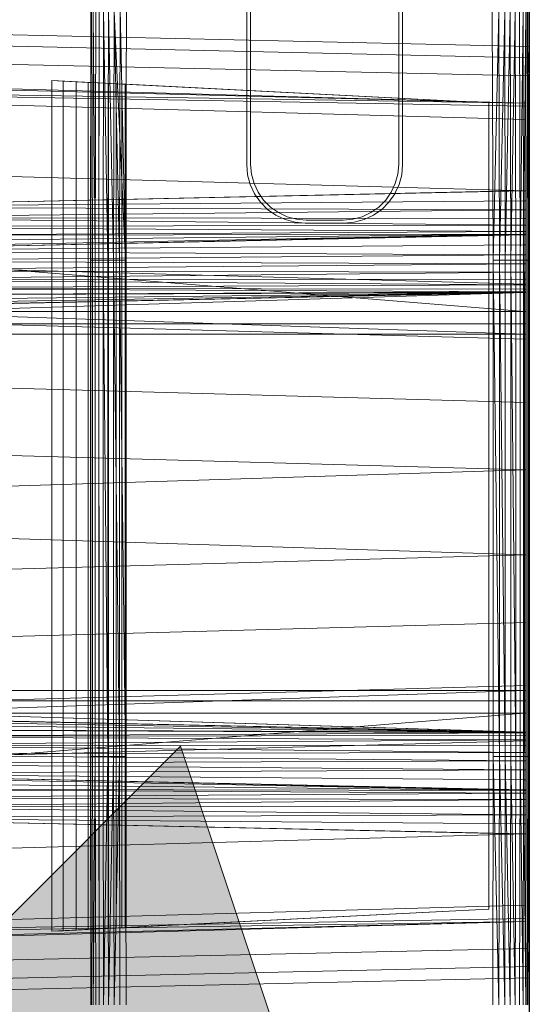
# Model space of a CAD drawing. Header units: metres. Extents: x 391.1 to 427.5, y 12.8 to 28.4.
# Tile 145 of 234: x 406.985 to 407.177, y 27.138 to 27.508. Entities that reach past the tile are written whole.
import ezdxf

# ---------------------------------------------------------------- set-up
doc = ezdxf.new("R2010")
doc.units = ezdxf.units.M
for name, color, linetype, lineweight in [('A-DETL-____-MBND', 7, 'Continuous', 18), ('A-DETL-GENF-OTLN', 7, 'Continuous', 18), ('A-WALL-____-MCUT', 7, 'Continuous', 25), ('A-WALL-____-OTLN', 7, 'Continuous', 25)]:
    doc.layers.add(name, color=color, linetype=linetype, lineweight=lineweight)

# ---------------------------------------------------------------- blocks, each defined once
blk = doc.blocks.new('Family - Evans PA-152028-03_ENLLUMENAT_P0A')
at = {"layer": 'A-WALL-____-MCUT', "color": 253, "true_color": 0xaaaaaa}
blk.add_line((0, 0), (0.8, 0), dxfattribs=at)
at = {"layer": 'A-WALL-____-OTLN', "color": 253, "true_color": 0xaaaaaa}
blk.add_line((0, 0), (0.8, 0), dxfattribs=at)
at = {"layer": 'A-WALL-____-OTLN', "color": 253, "lineweight": 18, "true_color": 0xaaaaaa}
blk.add_line((0, 0), (1.66046, 0), dxfattribs=at)
blk = doc.blocks.new('Family - Inodor PA-152420-03_ENLLUMENAT_P0A')
at = {"layer": 'A-DETL-____-MBND', "color": 253, "true_color": 0xaaaaaa}
for p, q in [((0.62265, 0.40281), (0.62265, 0.33079)), ((0.67833, 0.33079), (0.67833, 0.40281)), ((0.57361, 0.38923), (0.57328, 0.29485)), ((0.57361, 0.38923), (0.57328, 0.29485)), ((0.57556, 0.29485), (0.57361, 0.38923)), ((0.57361, 0.38923), (0.57556, 0.29485)), ((0.62119, 0.38949), (0.62119, 0.35922)), ((0.62265, 0.33079), (0.62265, 0.39149)), ((0.67833, 0.39144), (0.67833, 0.33079)), ((0.67979, 0.38917), (0.67979, 0.33073)), ((0.56238, 0.29485), (0.56258, 0.38826)), ((0.56258, 0.38826), (0.56238, 0.29485)), ((0.56278, 0.38826), (0.56258, 0.29485)), ((0.56258, 0.01465), (0.56258, 0.38826)), ((0.56258, 0.01465), (0.56258, 0.38826)), ((0.56278, 0.38826), (0.56258, 0.29485)), ((0.56278, 0.38826), (0.56258, 0.29485)), ((0.56258, 0.29485), (0.56258, 0.38826)), ((0.56258, 0.38826), (0.56258, 0.29485)), ((0.56338, 0.38826), (0.56318, 0.29485)), ((0.56338, 0.38826), (0.56318, 0.29485)), ((0.56338, 0.38826), (0.56318, 0.29485)), ((0.56415, 0.29485), (0.56338, 0.38826)), ((0.56338, 0.38826), (0.56415, 0.29485)), ((0.56435, 0.38826), (0.56415, 0.29485)), ((0.56435, 0.38826), (0.56415, 0.29485)), ((0.56435, 0.38826), (0.56415, 0.29485)), ((0.56567, 0.38826), (0.56547, 0.29485)), ((0.56567, 0.38826), (0.56547, 0.29485)), ((0.56567, 0.38826), (0.56547, 0.29485)), ((0.5673, 0.38826), (0.5671, 0.29485)), ((0.5673, 0.38826), (0.5671, 0.29485)), ((0.5673, 0.38826), (0.5671, 0.29485)), ((0.56898, 0.29485), (0.5673, 0.38826)), ((0.5673, 0.38826), (0.56898, 0.29485)), ((0.56918, 0.38826), (0.56898, 0.29485)), ((0.56918, 0.38826), (0.56898, 0.29485)), ((0.56918, 0.38826), (0.56898, 0.29485)), ((0.57106, 0.29485), (0.56918, 0.38826)), ((0.56918, 0.38826), (0.57106, 0.29485)), ((0.57126, 0.38826), (0.57106, 0.29485)), ((0.57126, 0.38826), (0.57106, 0.29485)), ((0.57126, 0.38826), (0.57106, 0.29485)), ((0.57556, 0.29485), (0.57126, 0.38826)), ((0.57328, 0.29485), (0.57126, 0.38826)), ((0.57328, 0.29485), (0.57126, 0.38826)), ((0.57126, 0.38826), (0.57328, 0.29485)), ((0.57596, 0.38899), (0.57556, 0.29485)), ((0.57596, 0.38899), (0.57556, 0.29485)), ((0.57596, 0.38899), (0.57556, 0.29485)), ((0.71353, 0.38899), (0.71393, 0.29485)), ((0.71353, 0.38899), (0.71393, 0.29485)), ((0.71393, 0.29485), (0.71353, 0.38899)), ((0.71601, 0.38826), (0.71393, 0.29485)), ((0.71601, 0.38826), (0.71393, 0.29485)), ((0.71601, 0.38826), (0.71393, 0.29485)), ((0.71621, 0.29485), (0.71601, 0.38826)), ((0.71621, 0.29485), (0.71601, 0.38826)), ((0.71601, 0.38826), (0.71621, 0.29485)), ((0.71823, 0.38826), (0.71621, 0.29485)), ((0.71823, 0.38826), (0.71621, 0.29485)), ((0.71843, 0.29485), (0.71823, 0.38826)), ((0.71843, 0.29485), (0.71823, 0.38826)), ((0.71823, 0.38826), (0.71843, 0.29485)), ((0.72031, 0.38826), (0.71843, 0.29485)), ((0.72031, 0.38826), (0.71843, 0.29485)), ((0.72051, 0.29485), (0.72031, 0.38826)), ((0.72051, 0.29485), (0.72031, 0.38826)), ((0.72031, 0.38826), (0.72051, 0.29485)), ((0.72219, 0.38826), (0.72051, 0.29485)), ((0.72219, 0.38826), (0.72051, 0.29485)), ((0.72239, 0.29485), (0.72219, 0.38826)), ((0.72239, 0.29485), (0.72219, 0.38826)), ((0.72219, 0.38826), (0.72239, 0.29485)), ((0.72402, 0.29485), (0.72382, 0.38826)), ((0.72402, 0.29485), (0.72382, 0.38826)), ((0.72382, 0.38826), (0.72402, 0.29485)), ((0.72514, 0.38826), (0.72402, 0.29485)), ((0.72514, 0.38826), (0.72402, 0.29485)), ((0.72534, 0.29485), (0.72514, 0.38826)), ((0.72534, 0.29485), (0.72514, 0.38826)), ((0.72514, 0.38826), (0.72534, 0.29485)), ((0.72611, 0.38826), (0.72534, 0.29485)), ((0.72611, 0.38826), (0.72534, 0.29485)), ((0.72631, 0.29485), (0.72611, 0.38826)), ((0.72631, 0.29485), (0.72611, 0.38826)), ((0.72611, 0.38826), (0.72631, 0.29485)), ((0.72691, 0.29485), (0.72671, 0.38826)), ((0.72691, 0.29485), (0.72671, 0.38826)), ((0.72671, 0.38826), (0.72691, 0.29485)), ((0.72691, 0.38826), (0.72711, 0.29485)), ((0.72691, 0.38826), (0.72691, 0.01465)), ((0.72691, 0.38826), (0.72691, 0.01465)), ((0.72691, 0.38826), (0.72691, 0.29485)), ((0.72691, 0.38826), (0.72711, 0.29485)), ((0.72691, 0.38826), (0.72691, 0.29485)), ((0.72747, 0.37522), (0.40793, 0.38234)), ((0.72747, 0.37522), (0.40793, 0.38234)), ((0.72725, 0.371), (0.40776, 0.37812)), ((0.72725, 0.371), (0.40776, 0.37812)), ((0.72725, 0.371), (0.72747, 0.37522)), ((0.72747, 0.37522), (0.72725, 0.371)), ((0.72747, 0.371), (0.72747, 0.37522)), ((0.72747, 0.37522), (0.72747, 0.371)), ((0.72691, 0.36417), (0.40749, 0.37128)), ((0.72691, 0.36417), (0.40749, 0.37128)), ((0.72691, 0.36417), (0.72725, 0.371)), ((0.72725, 0.371), (0.72691, 0.36417)), ((0.72747, 0.371), (0.72747, 0.36417)), ((0.72747, 0.36417), (0.72747, 0.371)), ((0.21652, 0.36797), (0.7262, 0.35389)), ((0.7262, 0.35389), (0.21652, 0.36678)), ((0.72691, 0.03582), (0.72691, 0.36417)), ((0.72691, 0.36417), (0.72691, 0.03582)), ((0.72747, 0.36417), (0.72747, 0.03582)), ((0.72747, 0.03582), (0.72747, 0.36417)), ((0.7262, 0.35389), (0.21652, 0.36184)), ((0.7262, 0.35271), (0.21652, 0.36184)), ((0.7262, 0.34776), (0.21652, 0.36184)), ((0.55211, 0.36218), (0.54781, 0.3624)), ((0.54781, 0.3624), (0.54781, 0.04228)), ((0.54781, 0.3624), (0.71226, 0.35403)), ((0.55211, 0.04249), (0.55211, 0.36218)), ((0.55695, 0.36194), (0.55211, 0.36218)), ((0.55695, 0.04274), (0.55695, 0.36194)), ((0.56149, 0.36171), (0.55695, 0.36194)), ((0.56149, 0.04297), (0.56149, 0.36171)), ((0.56559, 0.3615), (0.56149, 0.36171)), ((0.5656, 0.04318), (0.56559, 0.3615)), ((0.56914, 0.36132), (0.56559, 0.3615)), ((0.56914, 0.04336), (0.56914, 0.36132)), ((0.57201, 0.36117), (0.56914, 0.36132)), ((0.57201, 0.04351), (0.57201, 0.36117)), ((0.57413, 0.36106), (0.57201, 0.36117)), ((0.57413, 0.04361), (0.57413, 0.36106)), ((0.57542, 0.361), (0.57413, 0.36106)), ((0.57542, 0.04368), (0.57542, 0.361)), ((0.57586, 0.36098), (0.57542, 0.361)), ((0.57586, 0.0437), (0.57586, 0.36098)), ((0.71226, 0.35403), (0.57586, 0.36098)), ((0.62119, 0.35922), (0.62119, 0.35813)), ((0.62119, 0.35813), (0.62119, 0.33073)), ((0.71226, 0.05064), (0.71226, 0.35403)), ((0.71226, 0.05064), (0.71226, 0.35403)), ((0.7262, 0.35389), (0.7262, 0.35271)), ((0.7262, 0.35271), (0.7262, 0.34776)), ((0.7262, 0.34776), (0.7262, 0.32087)), ((0.7262, 0.32087), (0.21652, 0.33495)), ((0.62119, 0.33073), (0.62152, 0.32692)), ((0.62265, 0.33079), (0.62297, 0.32716)), ((0.62297, 0.32716), (0.62265, 0.33079)), ((0.67801, 0.32716), (0.67833, 0.33079)), ((0.67833, 0.33079), (0.67801, 0.32716)), ((0.67979, 0.33073), (0.67946, 0.32692)), ((0.62251, 0.32322), (0.62152, 0.32692)), ((0.62297, 0.32716), (0.62391, 0.32365)), ((0.62391, 0.32365), (0.62297, 0.32716)), ((0.67707, 0.32365), (0.67801, 0.32716)), ((0.67801, 0.32716), (0.67707, 0.32365)), ((0.67946, 0.32692), (0.67847, 0.32322)), ((0.62251, 0.32322), (0.62413, 0.31974)), ((0.62391, 0.32365), (0.62545, 0.32035)), ((0.62545, 0.32035), (0.62391, 0.32365)), ((0.67553, 0.32035), (0.67707, 0.32365)), ((0.67707, 0.32365), (0.67553, 0.32035)), ((0.67847, 0.32322), (0.67714, 0.32038)), ((0.44565, 0.31489), (0.7262, 0.32102)), ((0.72555, 0.32088), (0.44565, 0.31489)), ((0.72555, 0.32088), (0.44565, 0.31489)), ((0.62413, 0.31974), (0.62633, 0.31661)), ((0.62545, 0.32035), (0.62754, 0.31737)), ((0.62754, 0.31737), (0.62545, 0.32035)), ((0.67344, 0.31737), (0.67553, 0.32035)), ((0.67553, 0.32035), (0.67344, 0.31737)), ((0.67465, 0.31661), (0.67685, 0.31974)), ((0.67699, 0.32006), (0.67685, 0.31974)), ((0.67714, 0.32038), (0.67699, 0.32006)), ((0.72555, 0.32088), (0.7262, 0.3209)), ((0.72555, 0.32088), (0.7262, 0.3209)), ((0.7262, 0.32089), (0.72555, 0.32088)), ((0.72555, 0.32088), (0.7262, 0.32089)), ((0.7262, 0.32088), (0.72555, 0.32088)), ((0.72555, 0.31713), (0.72555, 0.32088)), ((0.7262, 0.32088), (0.72555, 0.32088)), ((0.72555, 0.32088), (0.72555, 0.31713)), ((0.7262, 0.3209), (0.7262, 0.32102)), ((0.7262, 0.32089), (0.7262, 0.3209)), ((0.7262, 0.32088), (0.7262, 0.32089)), ((0.7262, 0.31714), (0.7262, 0.32088)), ((0.7262, 0.32087), (0.7262, 0.28584)), ((0.72555, 0.31713), (0.44565, 0.31489)), ((0.72555, 0.31713), (0.44565, 0.31489)), ((0.62633, 0.31661), (0.62904, 0.3139)), ((0.62754, 0.31737), (0.63011, 0.31479)), ((0.63011, 0.31479), (0.62754, 0.31737)), ((0.67087, 0.31479), (0.67344, 0.31737)), ((0.67344, 0.31737), (0.67087, 0.31479)), ((0.67194, 0.3139), (0.67465, 0.31661)), ((0.7262, 0.31714), (0.72555, 0.31713)), ((0.72555, 0.31713), (0.7262, 0.31714)), ((0.7262, 0.31713), (0.72555, 0.31713)), ((0.7262, 0.31712), (0.72555, 0.31713)), ((0.72555, 0.31713), (0.7262, 0.31713)), ((0.72555, 0.31713), (0.72555, 0.31371)), ((0.72555, 0.31371), (0.72555, 0.31713)), ((0.7262, 0.31712), (0.72555, 0.31713)), ((0.7262, 0.31713), (0.7262, 0.31714)), ((0.7262, 0.31712), (0.7262, 0.31713)), ((0.7262, 0.31371), (0.7262, 0.31712)), ((0.72555, 0.31371), (0.44565, 0.31489)), ((0.44565, 0.31489), (0.72555, 0.31371)), ((0.72555, 0.31371), (0.44566, 0.31079)), ((0.72555, 0.31371), (0.44566, 0.31079)), ((0.62904, 0.3139), (0.63217, 0.3117)), ((0.63011, 0.31479), (0.63309, 0.31271)), ((0.63309, 0.31271), (0.63011, 0.31479)), ((0.63217, 0.3117), (0.63565, 0.31008)), ((0.63309, 0.31271), (0.63639, 0.31117)), ((0.63639, 0.31117), (0.63309, 0.31271)), ((0.66459, 0.31117), (0.66789, 0.31271)), ((0.66789, 0.31271), (0.66459, 0.31117)), ((0.66533, 0.31008), (0.6688, 0.3117)), ((0.66789, 0.31271), (0.67087, 0.31479)), ((0.67087, 0.31479), (0.66789, 0.31271)), ((0.6688, 0.3117), (0.67194, 0.3139)), ((0.7262, 0.31371), (0.72555, 0.31371)), ((0.7262, 0.31371), (0.72555, 0.31371)), ((0.72555, 0.31371), (0.7262, 0.31371)), ((0.72555, 0.31043), (0.72555, 0.31371)), ((0.7262, 0.31371), (0.72555, 0.31371)), ((0.72555, 0.31371), (0.72555, 0.31043)), ((0.7262, 0.31371), (0.7262, 0.31371)), ((0.7262, 0.31044), (0.7262, 0.31371)), ((0.72555, 0.31043), (0.44566, 0.31079)), ((0.44566, 0.31079), (0.72555, 0.31043)), ((0.44566, 0.31079), (0.72555, 0.30799)), ((0.44566, 0.31079), (0.72555, 0.30799)), ((0.72555, 0.30799), (0.44566, 0.30737)), ((0.72555, 0.30799), (0.44566, 0.30737)), ((0.63565, 0.31008), (0.63935, 0.30909)), ((0.63639, 0.31117), (0.6399, 0.31023)), ((0.6399, 0.31023), (0.63639, 0.31117)), ((0.63935, 0.30909), (0.64316, 0.30876)), ((0.6399, 0.31023), (0.64353, 0.30991)), ((0.64353, 0.30991), (0.6399, 0.31023)), ((0.64316, 0.30876), (0.65781, 0.30876)), ((0.64353, 0.30991), (0.65745, 0.30991)), ((0.65745, 0.30991), (0.64353, 0.30991)), ((0.65745, 0.30991), (0.66107, 0.31023)), ((0.66107, 0.31023), (0.65745, 0.30991)), ((0.65781, 0.30876), (0.66163, 0.30909)), ((0.66107, 0.31023), (0.66459, 0.31117)), ((0.66459, 0.31117), (0.66107, 0.31023)), ((0.66163, 0.30909), (0.66533, 0.31008)), ((0.7262, 0.31044), (0.72555, 0.31043)), ((0.7262, 0.31044), (0.72555, 0.31043)), ((0.72555, 0.30799), (0.72555, 0.31043)), ((0.72555, 0.31043), (0.72555, 0.30799)), ((0.7262, 0.30801), (0.72555, 0.30799)), ((0.7262, 0.30801), (0.72555, 0.30799)), ((0.72555, 0.30554), (0.72555, 0.30799)), ((0.72555, 0.30799), (0.72555, 0.30554)), ((0.7262, 0.30801), (0.7262, 0.31044)), ((0.7262, 0.30557), (0.7262, 0.30801)), ((0.72555, 0.30554), (0.44566, 0.30737)), ((0.44566, 0.30737), (0.72555, 0.30554)), ((0.72555, 0.30554), (0.44566, 0.30409)), ((0.72555, 0.30554), (0.44566, 0.30409)), ((0.72555, 0.30454), (0.44566, 0.30409)), ((0.72555, 0.30454), (0.44566, 0.30165)), ((0.72555, 0.30454), (0.44566, 0.30409)), ((0.72555, 0.30454), (0.44566, 0.2992)), ((0.72555, 0.30454), (0.44566, 0.30165)), ((0.72555, 0.30454), (0.44566, 0.2992)), ((0.44571, 0.29829), (0.7262, 0.30443)), ((0.7256, 0.30429), (0.44571, 0.29829)), ((0.7256, 0.30429), (0.44571, 0.29829)), ((0.72555, 0.30454), (0.44572, 0.2982)), ((0.72555, 0.30454), (0.44572, 0.2982)), ((0.7262, 0.30557), (0.72555, 0.30554)), ((0.7262, 0.30557), (0.72555, 0.30554)), ((0.72555, 0.30454), (0.72555, 0.30554)), ((0.72555, 0.30554), (0.72555, 0.30454)), ((0.7262, 0.30457), (0.72555, 0.30454)), ((0.72555, 0.30454), (0.7262, 0.30457)), ((0.7262, 0.30446), (0.72555, 0.30454)), ((0.72555, 0.30454), (0.72561, 0.27553)), ((0.72561, 0.27553), (0.72555, 0.30454)), ((0.7262, 0.30446), (0.72555, 0.30454)), ((0.7256, 0.30429), (0.7262, 0.30433)), ((0.7256, 0.30429), (0.7262, 0.30433)), ((0.7262, 0.30431), (0.7256, 0.30429)), ((0.7256, 0.30429), (0.7262, 0.30431)), ((0.7262, 0.3043), (0.7256, 0.30429)), ((0.7256, 0.30429), (0.7262, 0.3043)), ((0.7262, 0.30429), (0.7256, 0.30429)), ((0.7256, 0.30052), (0.7256, 0.30429)), ((0.7262, 0.30429), (0.7256, 0.30429)), ((0.7256, 0.30429), (0.7256, 0.30052)), ((0.7262, 0.30457), (0.7262, 0.30557)), ((0.7262, 0.30446), (0.7262, 0.30457)), ((0.7262, 0.27556), (0.7262, 0.30446)), ((0.7262, 0.30433), (0.7262, 0.30443)), ((0.7262, 0.30431), (0.7262, 0.30433)), ((0.7262, 0.3043), (0.7262, 0.30431)), ((0.7262, 0.30429), (0.7262, 0.3043)), ((0.7262, 0.30053), (0.7262, 0.30429)), ((0.7256, 0.30052), (0.44571, 0.29829)), ((0.7256, 0.30052), (0.44571, 0.29829)), ((0.7262, 0.30053), (0.7256, 0.30052)), ((0.7256, 0.30052), (0.7262, 0.30053)), ((0.7262, 0.30052), (0.7256, 0.30052)), ((0.7256, 0.29687), (0.7256, 0.30052)), ((0.7262, 0.30052), (0.7256, 0.30052)), ((0.7256, 0.30052), (0.7256, 0.29687)), ((0.7262, 0.30052), (0.7262, 0.30053)), ((0.7262, 0.29687), (0.7262, 0.30052)), ((0.7262, 0.28584), (0.21652, 0.29991)), ((0.7256, 0.29687), (0.44571, 0.29829)), ((0.44571, 0.29829), (0.7256, 0.29687)), ((0.7256, 0.29687), (0.44571, 0.29452)), ((0.7256, 0.29687), (0.44571, 0.29452)), ((0.72561, 0.27553), (0.44572, 0.2982)), ((0.44572, 0.2982), (0.72561, 0.27553)), ((0.7262, 0.29687), (0.7256, 0.29687)), ((0.7262, 0.29686), (0.7256, 0.29687)), ((0.7256, 0.29687), (0.7262, 0.29687)), ((0.7262, 0.29686), (0.7256, 0.29687)), ((0.7256, 0.29687), (0.7262, 0.29686)), ((0.7256, 0.29687), (0.7256, 0.29343)), ((0.7256, 0.29343), (0.7256, 0.29687)), ((0.7262, 0.29686), (0.7256, 0.29687)), ((0.7262, 0.29686), (0.7262, 0.29687)), ((0.7262, 0.29686), (0.7262, 0.29686)), ((0.7262, 0.29344), (0.7262, 0.29686)), ((0.7256, 0.29343), (0.44571, 0.29452)), ((0.44571, 0.29452), (0.7256, 0.29343)), ((0.7256, 0.29343), (0.44571, 0.29086)), ((0.7256, 0.29343), (0.44571, 0.29086)), ((0.56258, 0.29485), (0.56238, 0.29485)), ((0.56238, 0.10805), (0.56238, 0.29485)), ((0.56258, 0.29485), (0.56238, 0.29485)), ((0.56258, 0.29485), (0.56238, 0.29485)), ((0.56238, 0.29485), (0.56238, 0.10805)), ((0.56318, 0.29485), (0.56258, 0.29485)), ((0.56258, 0.29485), (0.56258, 0.10805)), ((0.56318, 0.29485), (0.56258, 0.29485)), ((0.56318, 0.29485), (0.56258, 0.29485)), ((0.56258, 0.29485), (0.56258, 0.10805)), ((0.56258, 0.29485), (0.56258, 0.10805)), ((0.56415, 0.29485), (0.56318, 0.29485)), ((0.56318, 0.29485), (0.56318, 0.10805)), ((0.56415, 0.29485), (0.56318, 0.29485)), ((0.56415, 0.29485), (0.56318, 0.29485)), ((0.56318, 0.29485), (0.56318, 0.10805)), ((0.56318, 0.29485), (0.56318, 0.10805)), ((0.56547, 0.29485), (0.56415, 0.29485)), ((0.56415, 0.29485), (0.56415, 0.10805)), ((0.56547, 0.29485), (0.56415, 0.29485)), ((0.56547, 0.29485), (0.56415, 0.29485)), ((0.56415, 0.29485), (0.56415, 0.10805)), ((0.56415, 0.29485), (0.56415, 0.10805)), ((0.56547, 0.29485), (0.56547, 0.10805)), ((0.5671, 0.29485), (0.56547, 0.29485)), ((0.5671, 0.29485), (0.56547, 0.29485)), ((0.56547, 0.29485), (0.56547, 0.10805)), ((0.56547, 0.29485), (0.56547, 0.10805)), ((0.5671, 0.29485), (0.5671, 0.10805)), ((0.56898, 0.29485), (0.5671, 0.29485)), ((0.56898, 0.29485), (0.5671, 0.29485)), ((0.56898, 0.10805), (0.5671, 0.29485)), ((0.5671, 0.29485), (0.5671, 0.10805)), ((0.5671, 0.29485), (0.56898, 0.10805)), ((0.5671, 0.29485), (0.5671, 0.10805)), ((0.56898, 0.29485), (0.56898, 0.10805)), ((0.57106, 0.29485), (0.56898, 0.29485)), ((0.57106, 0.29485), (0.56898, 0.29485)), ((0.56898, 0.29485), (0.56898, 0.10805)), ((0.56898, 0.29485), (0.56898, 0.10805)), ((0.57106, 0.29485), (0.57106, 0.10805)), ((0.57328, 0.29485), (0.57106, 0.29485)), ((0.57328, 0.29485), (0.57106, 0.29485)), ((0.57328, 0.10805), (0.57106, 0.29485)), ((0.57106, 0.29485), (0.57106, 0.10805)), ((0.57106, 0.29485), (0.57328, 0.10805)), ((0.57106, 0.29485), (0.57106, 0.10805)), ((0.57328, 0.29485), (0.57328, 0.10805)), ((0.57556, 0.29485), (0.57328, 0.29485)), ((0.57556, 0.29485), (0.57328, 0.29485)), ((0.57556, 0.10805), (0.57328, 0.29485)), ((0.57328, 0.29485), (0.57328, 0.10805)), ((0.57328, 0.29485), (0.57556, 0.10805)), ((0.57328, 0.29485), (0.57328, 0.10805)), ((0.57556, 0.29485), (0.57556, 0.10805)), ((0.57556, 0.29485), (0.57556, 0.10805)), ((0.57556, 0.29485), (0.57556, 0.10805)), ((0.71393, 0.29485), (0.71393, 0.10805)), ((0.71393, 0.29485), (0.71393, 0.10805)), ((0.71621, 0.29485), (0.71393, 0.29485)), ((0.71621, 0.29485), (0.71393, 0.29485)), ((0.71621, 0.10805), (0.71393, 0.29485)), ((0.71393, 0.29485), (0.71621, 0.10805)), ((0.71393, 0.29485), (0.71393, 0.10805)), ((0.71621, 0.29485), (0.71621, 0.10805)), ((0.71843, 0.29485), (0.71621, 0.29485)), ((0.71843, 0.29485), (0.71621, 0.29485)), ((0.71843, 0.10805), (0.71621, 0.29485)), ((0.71621, 0.29485), (0.71621, 0.10805)), ((0.71621, 0.29485), (0.71843, 0.10805)), ((0.71621, 0.29485), (0.71621, 0.10805)), ((0.71843, 0.29485), (0.71843, 0.10805)), ((0.72051, 0.29485), (0.71843, 0.29485)), ((0.72051, 0.29485), (0.71843, 0.29485)), ((0.71843, 0.29485), (0.71843, 0.10805)), ((0.71843, 0.29485), (0.71843, 0.10805)), ((0.72051, 0.29485), (0.72051, 0.10805)), ((0.72239, 0.29485), (0.72051, 0.29485)), ((0.72239, 0.29485), (0.72051, 0.29485)), ((0.72239, 0.10805), (0.72051, 0.29485)), ((0.72051, 0.29485), (0.72051, 0.10805)), ((0.72051, 0.29485), (0.72239, 0.10805)), ((0.72051, 0.29485), (0.72051, 0.10805)), ((0.72239, 0.29485), (0.72239, 0.10805)), ((0.72239, 0.29485), (0.72402, 0.29485)), ((0.72402, 0.29485), (0.72239, 0.29485)), ((0.72239, 0.29485), (0.72239, 0.10805)), ((0.72239, 0.29485), (0.72239, 0.10805)), ((0.72534, 0.29485), (0.72402, 0.29485)), ((0.72402, 0.29485), (0.72402, 0.10805)), ((0.72534, 0.29485), (0.72402, 0.29485)), ((0.72534, 0.29485), (0.72402, 0.29485)), ((0.72402, 0.29485), (0.72402, 0.10805)), ((0.72402, 0.29485), (0.72402, 0.10805)), ((0.72631, 0.29485), (0.72534, 0.29485)), ((0.72534, 0.29485), (0.72534, 0.10805)), ((0.72631, 0.29485), (0.72534, 0.29485)), ((0.72631, 0.29485), (0.72534, 0.29485)), ((0.72534, 0.29485), (0.72534, 0.10805)), ((0.72534, 0.29485), (0.72534, 0.10805)), ((0.7262, 0.29344), (0.7256, 0.29343)), ((0.7256, 0.29343), (0.7262, 0.29344)), ((0.7262, 0.29343), (0.7256, 0.29343)), ((0.7262, 0.29343), (0.7256, 0.29343)), ((0.7256, 0.29343), (0.7262, 0.29343)), ((0.7256, 0.29033), (0.7256, 0.29343)), ((0.7262, 0.29343), (0.7256, 0.29343)), ((0.7256, 0.29343), (0.7256, 0.29033)), ((0.7262, 0.29343), (0.7262, 0.29344)), ((0.7262, 0.29343), (0.7262, 0.29343)), ((0.7262, 0.29034), (0.7262, 0.29343)), ((0.72691, 0.29485), (0.72631, 0.29485)), ((0.72631, 0.29485), (0.72631, 0.10805)), ((0.72631, 0.29485), (0.72691, 0.29485)), ((0.72691, 0.29485), (0.72631, 0.29485)), ((0.72631, 0.29485), (0.72631, 0.10805)), ((0.72631, 0.29485), (0.72631, 0.10805)), ((0.72711, 0.29485), (0.72691, 0.29485)), ((0.72691, 0.29485), (0.72691, 0.10805)), ((0.72711, 0.29485), (0.72691, 0.29485)), ((0.72711, 0.29485), (0.72691, 0.29485)), ((0.72691, 0.29485), (0.72691, 0.10805)), ((0.72691, 0.29485), (0.72691, 0.10805)), ((0.72711, 0.29485), (0.72711, 0.10805)), ((0.72711, 0.29485), (0.72711, 0.10805)), ((0.7256, 0.29033), (0.44571, 0.29086)), ((0.44571, 0.29086), (0.7256, 0.29033)), ((0.7256, 0.29033), (0.44571, 0.28743)), ((0.7256, 0.29033), (0.44571, 0.28743)), ((0.7262, 0.29034), (0.7256, 0.29033)), ((0.7262, 0.29034), (0.7256, 0.29033)), ((0.7256, 0.29033), (0.7262, 0.29034)), ((0.7262, 0.29034), (0.7256, 0.29033)), ((0.7256, 0.28766), (0.7256, 0.29033)), ((0.7256, 0.29033), (0.7256, 0.28766)), ((0.7262, 0.28767), (0.7262, 0.29034)), ((0.7256, 0.28766), (0.44571, 0.28743)), ((0.7256, 0.28766), (0.44571, 0.28743)), ((0.7256, 0.28548), (0.44571, 0.28743)), ((0.44571, 0.28743), (0.7256, 0.28548)), ((0.7256, 0.28548), (0.44571, 0.28433)), ((0.7256, 0.28548), (0.44571, 0.28433)), ((0.7262, 0.28767), (0.7256, 0.28766)), ((0.7262, 0.28767), (0.7256, 0.28766)), ((0.7256, 0.28548), (0.7256, 0.28766)), ((0.7256, 0.28766), (0.7256, 0.28548)), ((0.7262, 0.28551), (0.7256, 0.28548)), ((0.7262, 0.28551), (0.7256, 0.28548)), ((0.7256, 0.28388), (0.7256, 0.28548)), ((0.7256, 0.28548), (0.7256, 0.28388)), ((0.7262, 0.28551), (0.7262, 0.28767)), ((0.7262, 0.28584), (0.7262, 0.26508)), ((0.7262, 0.28391), (0.7262, 0.28551)), ((0.7256, 0.28259), (0.2042, 0.26645)), ((0.7256, 0.28259), (0.21593, 0.26697)), ((0.7256, 0.28259), (0.21593, 0.26697)), ((0.7256, 0.28388), (0.44571, 0.28433)), ((0.44571, 0.28433), (0.7256, 0.28388)), ((0.44571, 0.28433), (0.7256, 0.2829)), ((0.44571, 0.28433), (0.7256, 0.2829)), ((0.7256, 0.2829), (0.44571, 0.28165)), ((0.7256, 0.2829), (0.44571, 0.28165)), ((0.7256, 0.28259), (0.44571, 0.27659)), ((0.7256, 0.28259), (0.44571, 0.27659)), ((0.7256, 0.28259), (0.44571, 0.27659)), ((0.7256, 0.28259), (0.44571, 0.28165)), ((0.7256, 0.28259), (0.44571, 0.27948)), ((0.7256, 0.28259), (0.44571, 0.28165)), ((0.7256, 0.28259), (0.44571, 0.27788)), ((0.7256, 0.28259), (0.44571, 0.27948)), ((0.7256, 0.28259), (0.44571, 0.2769)), ((0.7256, 0.28259), (0.44571, 0.27788)), ((0.7256, 0.28259), (0.44571, 0.27659)), ((0.7256, 0.28259), (0.44571, 0.2769)), ((0.7262, 0.28391), (0.7256, 0.28388)), ((0.7262, 0.28391), (0.7256, 0.28388)), ((0.7256, 0.2829), (0.7256, 0.28388)), ((0.7256, 0.28388), (0.7256, 0.2829)), ((0.7262, 0.28293), (0.7256, 0.2829)), ((0.7262, 0.28293), (0.7256, 0.2829)), ((0.7256, 0.28259), (0.7256, 0.2829)), ((0.7256, 0.2829), (0.7256, 0.28259)), ((0.7256, 0.28259), (0.7262, 0.28262)), ((0.7262, 0.28262), (0.7256, 0.28259)), ((0.7262, 0.28262), (0.7256, 0.28259)), ((0.7262, 0.28257), (0.7256, 0.28259)), ((0.7256, 0.28259), (0.72561, 0.26697)), ((0.72561, 0.26697), (0.7256, 0.28259)), ((0.7262, 0.28257), (0.7256, 0.28259)), ((0.7262, 0.28293), (0.7262, 0.28391)), ((0.7262, 0.28262), (0.7262, 0.28293)), ((0.7262, 0.28257), (0.7262, 0.28262)), ((0.7262, 0.28262), (0.7262, 0.11722)), ((0.7262, 0.26701), (0.7262, 0.28257)), ((0.7262, 0.26508), (0.21652, 0.27916)), ((0.72561, 0.26697), (0.44571, 0.27659)), ((0.44571, 0.27659), (0.72561, 0.26697)), ((0.72561, 0.27553), (0.44571, 0.27553)), ((0.72561, 0.27553), (0.44571, 0.27553)), ((0.7262, 0.27556), (0.72561, 0.27553)), ((0.72561, 0.27553), (0.7262, 0.27556)), ((0.7262, 0.27555), (0.72561, 0.27553)), ((0.72561, 0.27553), (0.7262, 0.27555)), ((0.7262, 0.27553), (0.72561, 0.27553)), ((0.72561, 0.27086), (0.72561, 0.27553)), ((0.7262, 0.27553), (0.72561, 0.27553)), ((0.72561, 0.27553), (0.72561, 0.27086)), ((0.7262, 0.27555), (0.7262, 0.27556)), ((0.7262, 0.27553), (0.7262, 0.27555)), ((0.7262, 0.27088), (0.7262, 0.27553)), ((0.72561, 0.27086), (0.44571, 0.27086)), ((0.72561, 0.27086), (0.44571, 0.27086)), ((0.7262, 0.27088), (0.72561, 0.27086)), ((0.7262, 0.27088), (0.72561, 0.27086)), ((0.72561, 0.26697), (0.72561, 0.27086)), ((0.72561, 0.27086), (0.72561, 0.26697)), ((0.7262, 0.267), (0.7262, 0.27088)), ((0.44571, 0.26697), (0.72561, 0.26697)), ((0.72561, 0.26697), (0.44571, 0.26697)), ((0.72561, 0.26697), (0.44571, 0.26697)), ((0.72561, 0.26697), (0.44571, 0.26697)), ((0.7262, 0.26701), (0.72561, 0.26697)), ((0.7262, 0.26701), (0.72561, 0.26697)), ((0.7262, 0.267), (0.72561, 0.26697)), ((0.7262, 0.267), (0.72561, 0.26697)), ((0.72561, 0.13288), (0.72561, 0.26697)), ((0.72561, 0.26697), (0.72561, 0.13288)), ((0.72561, 0.26697), (0.72561, 0.13288)), ((0.72561, 0.26697), (0.72561, 0.13288)), ((0.7262, 0.26701), (0.7262, 0.13284)), ((0.7262, 0.13339), (0.7262, 0.267)), ((0.7262, 0.26508), (0.7262, 0.24131)), ((0.7262, 0.24131), (0.21652, 0.25539)), ((0.7262, 0.24131), (0.7262, 0.2159)), ((0.7262, 0.2159), (0.21652, 0.22997)), ((0.7262, 0.2159), (0.21652, 0.19991)), ((0.7262, 0.2159), (0.7262, 0.18393)), ((0.7262, 0.18393), (0.21652, 0.19991)), ((0.7262, 0.18393), (0.21652, 0.16986)), ((0.7262, 0.18393), (0.7262, 0.15852)), ((0.7262, 0.15852), (0.21652, 0.14444)), ((0.7262, 0.15852), (0.7262, 0.13475)), ((0.2042, 0.1334), (0.7256, 0.11726)), ((0.7262, 0.11723), (0.2042, 0.1334)), ((0.2042, 0.1334), (0.7256, 0.11726)), ((0.7262, 0.13475), (0.21652, 0.12067)), ((0.7262, 0.13475), (0.7262, 0.11399)), ((0.7262, 0.13339), (0.7262, 0.13285)), ((0.21593, 0.13288), (0.7256, 0.11726)), ((0.21593, 0.13288), (0.7256, 0.11726)), ((0.72561, 0.13288), (0.44571, 0.13288)), ((0.72561, 0.13288), (0.44571, 0.13288)), ((0.72561, 0.13288), (0.44571, 0.13288)), ((0.72561, 0.13288), (0.44571, 0.12326)), ((0.72561, 0.13288), (0.44571, 0.13288)), ((0.72561, 0.13288), (0.44571, 0.12326)), ((0.7256, 0.11726), (0.72561, 0.13288)), ((0.72561, 0.13288), (0.7256, 0.11726)), ((0.72561, 0.13288), (0.7262, 0.13285)), ((0.72561, 0.13288), (0.72561, 0.12899)), ((0.72561, 0.12899), (0.72561, 0.13288)), ((0.7262, 0.13285), (0.72561, 0.13288)), ((0.7262, 0.13284), (0.72561, 0.13288)), ((0.7262, 0.13284), (0.72561, 0.13288)), ((0.7262, 0.12897), (0.7262, 0.13285)), ((0.7262, 0.11728), (0.7262, 0.13284)), ((0.72561, 0.12899), (0.44571, 0.12899)), ((0.72561, 0.12899), (0.44571, 0.12899)), ((0.7262, 0.12897), (0.72561, 0.12899)), ((0.72561, 0.12899), (0.72561, 0.12431)), ((0.72561, 0.12431), (0.72561, 0.12899)), ((0.7262, 0.12897), (0.72561, 0.12899)), ((0.7262, 0.12431), (0.7262, 0.12897)), ((0.72561, 0.12431), (0.44571, 0.12431)), ((0.72561, 0.12431), (0.44571, 0.12431)), ((0.7256, 0.11726), (0.44571, 0.12326)), ((0.44571, 0.12326), (0.7256, 0.11726)), ((0.7256, 0.11726), (0.44571, 0.12326)), ((0.44571, 0.12326), (0.7256, 0.11726)), ((0.7256, 0.11726), (0.44571, 0.12295)), ((0.44571, 0.12295), (0.7256, 0.11726)), ((0.72561, 0.12431), (0.44572, 0.10165)), ((0.72561, 0.12431), (0.44572, 0.10165)), ((0.72555, 0.09531), (0.72561, 0.12431)), ((0.72561, 0.12431), (0.72555, 0.09531)), ((0.7262, 0.12431), (0.72561, 0.12431)), ((0.7262, 0.1243), (0.72561, 0.12431)), ((0.72561, 0.12431), (0.7262, 0.12431)), ((0.7262, 0.12428), (0.72561, 0.12431)), ((0.72561, 0.12431), (0.7262, 0.1243)), ((0.7262, 0.12428), (0.72561, 0.12431)), ((0.7262, 0.1243), (0.7262, 0.12431)), ((0.7262, 0.12428), (0.7262, 0.1243)), ((0.7262, 0.09539), (0.7262, 0.12428)), ((0.7256, 0.11726), (0.44571, 0.12197)), ((0.44571, 0.12197), (0.7256, 0.11726)), ((0.7256, 0.11726), (0.44571, 0.12037)), ((0.44571, 0.12037), (0.7256, 0.11726)), ((0.7256, 0.11726), (0.44571, 0.11819)), ((0.44571, 0.11819), (0.7256, 0.11726)), ((0.44571, 0.11819), (0.7256, 0.11694)), ((0.44571, 0.11819), (0.7256, 0.11694)), ((0.7256, 0.11694), (0.44571, 0.11552)), ((0.7256, 0.11694), (0.44571, 0.11552)), ((0.7256, 0.11596), (0.44571, 0.11552)), ((0.7256, 0.11596), (0.44571, 0.11552)), ((0.7256, 0.11436), (0.44571, 0.11552)), ((0.44571, 0.11552), (0.7256, 0.11436)), ((0.7262, 0.11728), (0.7256, 0.11726)), ((0.7256, 0.11726), (0.7262, 0.11728)), ((0.7262, 0.11723), (0.7256, 0.11726)), ((0.7262, 0.11723), (0.7256, 0.11726)), ((0.7262, 0.11722), (0.7256, 0.11726)), ((0.7256, 0.11726), (0.7256, 0.11694)), ((0.7256, 0.11694), (0.7256, 0.11726)), ((0.7262, 0.11722), (0.7256, 0.11726)), ((0.7262, 0.11691), (0.7256, 0.11694)), ((0.7256, 0.11694), (0.7256, 0.11596)), ((0.7256, 0.11596), (0.7256, 0.11694)), ((0.7262, 0.11691), (0.7256, 0.11694)), ((0.7262, 0.11594), (0.7256, 0.11596)), ((0.7256, 0.11596), (0.7256, 0.11436)), ((0.7256, 0.11436), (0.7256, 0.11596)), ((0.7262, 0.11594), (0.7256, 0.11596)), ((0.7262, 0.11723), (0.7262, 0.11728)), ((0.7262, 0.11691), (0.7262, 0.11722)), ((0.7262, 0.11594), (0.7262, 0.11691)), ((0.7262, 0.11434), (0.7262, 0.11594)), ((0.7262, 0.11399), (0.21652, 0.09991)), ((0.7256, 0.11436), (0.44571, 0.11242)), ((0.7256, 0.11436), (0.44571, 0.11242)), ((0.7256, 0.11219), (0.44571, 0.11242)), ((0.44571, 0.11242), (0.7256, 0.11219)), ((0.44571, 0.11242), (0.7256, 0.10951)), ((0.44571, 0.11242), (0.7256, 0.10951)), ((0.7262, 0.11434), (0.7256, 0.11436)), ((0.7256, 0.11436), (0.7256, 0.11219)), ((0.7256, 0.11219), (0.7256, 0.11436)), ((0.7262, 0.11434), (0.7256, 0.11436)), ((0.7262, 0.11218), (0.7256, 0.11219)), ((0.7256, 0.11219), (0.7256, 0.10951)), ((0.7256, 0.10951), (0.7256, 0.11219)), ((0.7262, 0.11218), (0.7256, 0.11219)), ((0.7262, 0.11218), (0.7262, 0.11434)), ((0.7262, 0.11399), (0.7262, 0.07896)), ((0.7262, 0.10951), (0.7262, 0.11218)), ((0.7256, 0.10951), (0.44571, 0.10898)), ((0.7256, 0.10951), (0.44571, 0.10898)), ((0.7256, 0.10641), (0.44571, 0.10898)), ((0.44571, 0.10898), (0.7256, 0.10641)), ((0.56258, 0.10805), (0.56238, 0.10805)), ((0.56258, 0.01465), (0.56238, 0.10805)), ((0.56258, 0.10805), (0.56238, 0.10805)), ((0.56258, 0.10805), (0.56238, 0.10805)), ((0.56258, 0.01465), (0.56238, 0.10805)), ((0.56318, 0.10805), (0.56258, 0.10805)), ((0.56278, 0.01465), (0.56258, 0.10805)), ((0.56318, 0.10805), (0.56258, 0.10805)), ((0.56318, 0.10805), (0.56258, 0.10805)), ((0.56278, 0.01465), (0.56258, 0.10805)), ((0.56258, 0.10805), (0.56258, 0.01465)), ((0.56258, 0.10805), (0.56278, 0.01465)), ((0.56258, 0.10805), (0.56258, 0.01465)), ((0.56415, 0.10805), (0.56318, 0.10805)), ((0.56338, 0.01465), (0.56318, 0.10805)), ((0.56415, 0.10805), (0.56318, 0.10805)), ((0.56415, 0.10805), (0.56318, 0.10805)), ((0.56338, 0.01465), (0.56318, 0.10805)), ((0.56318, 0.10805), (0.56338, 0.01465)), ((0.56415, 0.10805), (0.56338, 0.01465)), ((0.56415, 0.10805), (0.56338, 0.01465)), ((0.56547, 0.10805), (0.56415, 0.10805)), ((0.56435, 0.01465), (0.56415, 0.10805)), ((0.56547, 0.10805), (0.56415, 0.10805)), ((0.56547, 0.10805), (0.56415, 0.10805)), ((0.56435, 0.01465), (0.56415, 0.10805)), ((0.56415, 0.10805), (0.56435, 0.01465)), ((0.56567, 0.01465), (0.56547, 0.10805)), ((0.5671, 0.10805), (0.56547, 0.10805)), ((0.5671, 0.10805), (0.56547, 0.10805)), ((0.56567, 0.01465), (0.56547, 0.10805)), ((0.56547, 0.10805), (0.56567, 0.01465)), ((0.5673, 0.01465), (0.5671, 0.10805)), ((0.56898, 0.10805), (0.5671, 0.10805)), ((0.56898, 0.10805), (0.5671, 0.10805)), ((0.5673, 0.01465), (0.5671, 0.10805)), ((0.5671, 0.10805), (0.5673, 0.01465)), ((0.56898, 0.10805), (0.5673, 0.01465)), ((0.56898, 0.10805), (0.5673, 0.01465)), ((0.56918, 0.01465), (0.56898, 0.10805)), ((0.57106, 0.10805), (0.56898, 0.10805)), ((0.57106, 0.10805), (0.56898, 0.10805)), ((0.56918, 0.01465), (0.56898, 0.10805)), ((0.56898, 0.10805), (0.56918, 0.01465)), ((0.57106, 0.10805), (0.56918, 0.01465)), ((0.57106, 0.10805), (0.56918, 0.01465)), ((0.57126, 0.01465), (0.57106, 0.10805)), ((0.57328, 0.10805), (0.57106, 0.10805)), ((0.57328, 0.10805), (0.57106, 0.10805)), ((0.57126, 0.01465), (0.57106, 0.10805)), ((0.57106, 0.10805), (0.57126, 0.01465)), ((0.57328, 0.10805), (0.57126, 0.01465)), ((0.57328, 0.10805), (0.57126, 0.01465)), ((0.57348, 0.01465), (0.57328, 0.10805)), ((0.57556, 0.10805), (0.57328, 0.10805)), ((0.57556, 0.10805), (0.57328, 0.10805)), ((0.57348, 0.01465), (0.57328, 0.10805)), ((0.57328, 0.10805), (0.57348, 0.01465)), ((0.57556, 0.10805), (0.57576, 0.01465)), ((0.57556, 0.10805), (0.57576, 0.01465)), ((0.57556, 0.10805), (0.57576, 0.01465)), ((0.71393, 0.10805), (0.71373, 0.01465)), ((0.71393, 0.10805), (0.71373, 0.01465)), ((0.71393, 0.10805), (0.71373, 0.01465)), ((0.71621, 0.10805), (0.71393, 0.10805)), ((0.71621, 0.10805), (0.71393, 0.10805)), ((0.71601, 0.01465), (0.71393, 0.10805)), ((0.71393, 0.10805), (0.71601, 0.01465)), ((0.71621, 0.10805), (0.71601, 0.01465)), ((0.71621, 0.10805), (0.71601, 0.01465)), ((0.71621, 0.10805), (0.71601, 0.01465)), ((0.71843, 0.10805), (0.71621, 0.10805)), ((0.71843, 0.10805), (0.71621, 0.10805)), ((0.71823, 0.01465), (0.71621, 0.10805)), ((0.71621, 0.10805), (0.71823, 0.01465)), ((0.71843, 0.10805), (0.71823, 0.01465)), ((0.71843, 0.10805), (0.71823, 0.01465)), ((0.71843, 0.10805), (0.71823, 0.01465)), ((0.72051, 0.10805), (0.71843, 0.10805)), ((0.72051, 0.10805), (0.71843, 0.10805)), ((0.72031, 0.01465), (0.71843, 0.10805)), ((0.71843, 0.10805), (0.72031, 0.01465)), ((0.72051, 0.10805), (0.72031, 0.01465)), ((0.72051, 0.10805), (0.72031, 0.01465)), ((0.72051, 0.10805), (0.72031, 0.01465)), ((0.72239, 0.10805), (0.72051, 0.10805)), ((0.72239, 0.10805), (0.72051, 0.10805)), ((0.72219, 0.01465), (0.72051, 0.10805)), ((0.72051, 0.10805), (0.72219, 0.01465)), ((0.72239, 0.10805), (0.72219, 0.01465)), ((0.72239, 0.10805), (0.72219, 0.01465)), ((0.72239, 0.10805), (0.72219, 0.01465)), ((0.72402, 0.10805), (0.72239, 0.10805)), ((0.72402, 0.10805), (0.72239, 0.10805)), ((0.72402, 0.10805), (0.72382, 0.01465)), ((0.72402, 0.10805), (0.72382, 0.01465)), ((0.72402, 0.10805), (0.72382, 0.01465)), ((0.72534, 0.10805), (0.72402, 0.10805)), ((0.72534, 0.10805), (0.72402, 0.10805)), ((0.72534, 0.10805), (0.72402, 0.10805)), ((0.72514, 0.01465), (0.72402, 0.10805)), ((0.72402, 0.10805), (0.72514, 0.01465)), ((0.72534, 0.10805), (0.72514, 0.01465)), ((0.72534, 0.10805), (0.72514, 0.01465)), ((0.72534, 0.10805), (0.72514, 0.01465)), ((0.72631, 0.10805), (0.72534, 0.10805)), ((0.72631, 0.10805), (0.72534, 0.10805)), ((0.72631, 0.10805), (0.72534, 0.10805)), ((0.72611, 0.01465), (0.72534, 0.10805)), ((0.72534, 0.10805), (0.72611, 0.01465)), ((0.7262, 0.10951), (0.7256, 0.10951)), ((0.7256, 0.10951), (0.7256, 0.10641)), ((0.7262, 0.10951), (0.7256, 0.10951)), ((0.7256, 0.10951), (0.7262, 0.10951)), ((0.7256, 0.10641), (0.7256, 0.10951)), ((0.7262, 0.10951), (0.7256, 0.10951)), ((0.72631, 0.10805), (0.72611, 0.01465)), ((0.72631, 0.10805), (0.72611, 0.01465)), ((0.72631, 0.10805), (0.72611, 0.01465)), ((0.7262, 0.10642), (0.7262, 0.10951)), ((0.72691, 0.10805), (0.72631, 0.10805)), ((0.72691, 0.10805), (0.72631, 0.10805)), ((0.72691, 0.10805), (0.72631, 0.10805)), ((0.72691, 0.10805), (0.72671, 0.01465)), ((0.72691, 0.10805), (0.72671, 0.01465)), ((0.72691, 0.10805), (0.72671, 0.01465)), ((0.72711, 0.10805), (0.72691, 0.10805)), ((0.72711, 0.10805), (0.72691, 0.01465)), ((0.72711, 0.10805), (0.72691, 0.10805)), ((0.72711, 0.10805), (0.72691, 0.01465)), ((0.72711, 0.10805), (0.72691, 0.10805)), ((0.72691, 0.01465), (0.72691, 0.10805)), ((0.72691, 0.10805), (0.72691, 0.01465)), ((0.7256, 0.10641), (0.44571, 0.10533)), ((0.7256, 0.10641), (0.44571, 0.10533)), ((0.7256, 0.10298), (0.44571, 0.10533)), ((0.44571, 0.10533), (0.7256, 0.10298)), ((0.7262, 0.10642), (0.7256, 0.10641)), ((0.7262, 0.10642), (0.7256, 0.10641)), ((0.7256, 0.10641), (0.7262, 0.10642)), ((0.7256, 0.10641), (0.7262, 0.10642)), ((0.7262, 0.10641), (0.7256, 0.10641)), ((0.7256, 0.10298), (0.7256, 0.10641)), ((0.7262, 0.10641), (0.7256, 0.10641)), ((0.7256, 0.10641), (0.7256, 0.10298)), ((0.7262, 0.10642), (0.7262, 0.10642)), ((0.7262, 0.10641), (0.7262, 0.10642)), ((0.7262, 0.10299), (0.7262, 0.10641)), ((0.72555, 0.09531), (0.44566, 0.10065)), ((0.44566, 0.10065), (0.72555, 0.09531)), ((0.7256, 0.10298), (0.44571, 0.10156)), ((0.7256, 0.10298), (0.44571, 0.10156)), ((0.7256, 0.09932), (0.44571, 0.10156)), ((0.44571, 0.10156), (0.7256, 0.09932)), ((0.44571, 0.10156), (0.7256, 0.09555)), ((0.7262, 0.09542), (0.44571, 0.10156)), ((0.44571, 0.10156), (0.7256, 0.09555)), ((0.72555, 0.09531), (0.44572, 0.10165)), ((0.44572, 0.10165), (0.72555, 0.09531)), ((0.7262, 0.10299), (0.7256, 0.10298)), ((0.7256, 0.10298), (0.7262, 0.10299)), ((0.7262, 0.10298), (0.7256, 0.10298)), ((0.7262, 0.10297), (0.7256, 0.10298)), ((0.7256, 0.10298), (0.7262, 0.10298)), ((0.7256, 0.10298), (0.7256, 0.09932)), ((0.7256, 0.09932), (0.7256, 0.10298)), ((0.7262, 0.10297), (0.7256, 0.10298)), ((0.7262, 0.10298), (0.7262, 0.10299)), ((0.7262, 0.10297), (0.7262, 0.10298)), ((0.7262, 0.09933), (0.7262, 0.10297)), ((0.72555, 0.09531), (0.44566, 0.0982)), ((0.44566, 0.0982), (0.72555, 0.09531)), ((0.7262, 0.09933), (0.7256, 0.09932)), ((0.7256, 0.09932), (0.7262, 0.09933)), ((0.7256, 0.09932), (0.7256, 0.09555)), ((0.7262, 0.09932), (0.7256, 0.09932)), ((0.7256, 0.09555), (0.7256, 0.09932)), ((0.7262, 0.09932), (0.7256, 0.09932)), ((0.7262, 0.09932), (0.7262, 0.09933)), ((0.7262, 0.09556), (0.7262, 0.09932)), ((0.72555, 0.09531), (0.44566, 0.09576)), ((0.44566, 0.09576), (0.72555, 0.09531)), ((0.44566, 0.09576), (0.72555, 0.09431)), ((0.44566, 0.09576), (0.72555, 0.09431)), ((0.72555, 0.09431), (0.44566, 0.09248)), ((0.72555, 0.09431), (0.44566, 0.09248)), ((0.7262, 0.09539), (0.72555, 0.09531)), ((0.72555, 0.09531), (0.7262, 0.09539)), ((0.7262, 0.09528), (0.72555, 0.09531)), ((0.72555, 0.09531), (0.72555, 0.09431)), ((0.72555, 0.09431), (0.72555, 0.09531)), ((0.7262, 0.09528), (0.72555, 0.09531)), ((0.7262, 0.09428), (0.72555, 0.09431)), ((0.72555, 0.09431), (0.72555, 0.09185)), ((0.72555, 0.09185), (0.72555, 0.09431)), ((0.7262, 0.09428), (0.72555, 0.09431)), ((0.7262, 0.09556), (0.7256, 0.09555)), ((0.7256, 0.09555), (0.7262, 0.09556)), ((0.7262, 0.09552), (0.7256, 0.09555)), ((0.7262, 0.09555), (0.7256, 0.09555)), ((0.7262, 0.09553), (0.7256, 0.09555)), ((0.7256, 0.09555), (0.7262, 0.09555)), ((0.7262, 0.09552), (0.7256, 0.09555)), ((0.7256, 0.09555), (0.7262, 0.09553)), ((0.7262, 0.09555), (0.7262, 0.09556)), ((0.7262, 0.09553), (0.7262, 0.09555)), ((0.7262, 0.09552), (0.7262, 0.09553)), ((0.7262, 0.09542), (0.7262, 0.09552)), ((0.7262, 0.09528), (0.7262, 0.09539)), ((0.7262, 0.09428), (0.7262, 0.09528)), ((0.7262, 0.09183), (0.7262, 0.09428)), ((0.72555, 0.09185), (0.44566, 0.09248)), ((0.44566, 0.09248), (0.72555, 0.09185)), ((0.72555, 0.09185), (0.44566, 0.08906)), ((0.72555, 0.09185), (0.44566, 0.08906)), ((0.72555, 0.08942), (0.44566, 0.08906)), ((0.72555, 0.08942), (0.44566, 0.08906)), ((0.72555, 0.08614), (0.44566, 0.08906)), ((0.44566, 0.08906), (0.72555, 0.08614)), ((0.7262, 0.09183), (0.72555, 0.09185)), ((0.72555, 0.09185), (0.72555, 0.08942)), ((0.72555, 0.08942), (0.72555, 0.09185)), ((0.7262, 0.09183), (0.72555, 0.09185)), ((0.7262, 0.08941), (0.72555, 0.08942)), ((0.72555, 0.08942), (0.72555, 0.08614)), ((0.72555, 0.08614), (0.72555, 0.08942)), ((0.7262, 0.08941), (0.72555, 0.08942)), ((0.7262, 0.08941), (0.7262, 0.09183)), ((0.7262, 0.08614), (0.7262, 0.08941)), ((0.72555, 0.08614), (0.44566, 0.08497)), ((0.72555, 0.08614), (0.44566, 0.08497)), ((0.7262, 0.08614), (0.72555, 0.08614)), ((0.7262, 0.08614), (0.72555, 0.08614)), ((0.72555, 0.08614), (0.7262, 0.08614)), ((0.72555, 0.08272), (0.72555, 0.08614)), ((0.7262, 0.08614), (0.72555, 0.08614)), ((0.72555, 0.08614), (0.72555, 0.08272)), ((0.7262, 0.08614), (0.7262, 0.08614)), ((0.7262, 0.08273), (0.7262, 0.08614)), ((0.72555, 0.08272), (0.44566, 0.08497)), ((0.44566, 0.08497), (0.72555, 0.08272)), ((0.44566, 0.08497), (0.72555, 0.07896)), ((0.7262, 0.07882), (0.44566, 0.08497)), ((0.44566, 0.08497), (0.72555, 0.07896)), ((0.7262, 0.08273), (0.72555, 0.08272)), ((0.72555, 0.08272), (0.7262, 0.08273)), ((0.7262, 0.08272), (0.72555, 0.08272)), ((0.72555, 0.08272), (0.72555, 0.07896)), ((0.7262, 0.08271), (0.72555, 0.08272)), ((0.72555, 0.08272), (0.7262, 0.08272)), ((0.72555, 0.07896), (0.72555, 0.08272)), ((0.7262, 0.08271), (0.72555, 0.08272)), ((0.7262, 0.08272), (0.7262, 0.08273)), ((0.7262, 0.08271), (0.7262, 0.08272)), ((0.7262, 0.07897), (0.7262, 0.08271)), ((0.7262, 0.07896), (0.21652, 0.06488)), ((0.7262, 0.07897), (0.72555, 0.07896)), ((0.72555, 0.07896), (0.7262, 0.07897)), ((0.7262, 0.07894), (0.72555, 0.07896)), ((0.7262, 0.07896), (0.72555, 0.07896)), ((0.7262, 0.07894), (0.72555, 0.07896)), ((0.72555, 0.07896), (0.7262, 0.07896)), ((0.7262, 0.07894), (0.72555, 0.07896)), ((0.72555, 0.07896), (0.7262, 0.07894)), ((0.7262, 0.07896), (0.7262, 0.07897)), ((0.7262, 0.07896), (0.7262, 0.05207)), ((0.7262, 0.07894), (0.7262, 0.07896)), ((0.7262, 0.07882), (0.7262, 0.07894)), ((0.7262, 0.07894), (0.7262, 0.07894)), ((0.7262, 0.05207), (0.21652, 0.03799)), ((0.7262, 0.05207), (0.7262, 0.04712)), ((0.71226, 0.05064), (0.54781, 0.04228)), ((0.57586, 0.0437), (0.71226, 0.05064)), ((0.7262, 0.04712), (0.21652, 0.03799)), ((0.7262, 0.04594), (0.21652, 0.03799)), ((0.7262, 0.04594), (0.21652, 0.03305)), ((0.7262, 0.04594), (0.21652, 0.03186)), ((0.7262, 0.04712), (0.7262, 0.04594)), ((0.54781, 0.04228), (0.55211, 0.04249)), ((0.55211, 0.04249), (0.55695, 0.04274)), ((0.55695, 0.04274), (0.56149, 0.04297)), ((0.56149, 0.04297), (0.5656, 0.04318)), ((0.5656, 0.04318), (0.56914, 0.04336)), ((0.56914, 0.04336), (0.57201, 0.04351)), ((0.57201, 0.04351), (0.57413, 0.04361)), ((0.57413, 0.04361), (0.57542, 0.04368)), ((0.57542, 0.04368), (0.57586, 0.0437)), ((0.40749, 0.0287), (0.72691, 0.03582)), ((0.40749, 0.0287), (0.72691, 0.03582)), ((0.72725, 0.02899), (0.72691, 0.03582)), ((0.72691, 0.03582), (0.72725, 0.02899)), ((0.72747, 0.03582), (0.72747, 0.02899)), ((0.72747, 0.02899), (0.72747, 0.03582)), ((0.40776, 0.02187), (0.72725, 0.02899)), ((0.40776, 0.02187), (0.72725, 0.02899)), ((0.72747, 0.02477), (0.72725, 0.02899)), ((0.72725, 0.02899), (0.72747, 0.02477)), ((0.72747, 0.02899), (0.72747, 0.02477)), ((0.72747, 0.02477), (0.72747, 0.02899)), ((0.40793, 0.01764), (0.72747, 0.02477)), ((0.40793, 0.01764), (0.72747, 0.02477))]:
    blk.add_line(p, q, dxfattribs=at)
blk = doc.blocks.new('LONDR55-XX_ZZ-ARQ-CAA-M3D-Londres55_ifc-1-03_ENLLUMENAT_P0A')
at = {"layer": 'A-DETL-____-MBND', "color": 253, "lineweight": 18, "true_color": 0xaaaaaa}
blk.add_blockref('Family - Inodor PA-152420-03_ENLLUMENAT_P0A', (406.44946, 27.12274), dxfattribs=at)
at = {"layer": 'A-WALL-____-OTLN', "color": 253, "lineweight": 18, "true_color": 0xaaaaaa, "rotation": 270}
blk.add_blockref('Family - Evans PA-152028-03_ENLLUMENAT_P0A', (407.17693, 27.70959), dxfattribs=at)
blk = doc.blocks.new('ZYR_06_01 Detector Presència Paret - Detector 90º-578898-03_ENLLUMENAT_P0A')
at = {"layer": 'A-DETL-GENF-OTLN', "true_color": 0x00c400}
blk.add_hatch(color=92, dxfattribs=at).paths.add_polyline_path([(0, 0), (-0.125, -0.25), (0.125, -0.25), (0.11703, -0.23406)])
at = {"layer": 'A-DETL-GENF-OTLN', "color": 92, "true_color": 0x00c400}
for p, q in [((0, 0), (-0.125, -0.25)), ((-0.125, -0.25), (0, 0)), ((-0.125, -0.25), (0.125, -0.25)), ((-0.125, -0.25), (0.125, -0.25))]:
    blk.add_line(p, q, dxfattribs=at)

msp = doc.modelspace()

# ---------------------------------------------------------------- block references
at = {"lineweight": 5}
msp.add_blockref('LONDR55-XX_ZZ-ARQ-CAA-M3D-Londres55_ifc-1-03_ENLLUMENAT_P0A', (0, 0), dxfattribs=at)
at = {"layer": 'A-DETL-GENF-OTLN', "color": 92, "true_color": 0x00c400, "rotation": 224.9999999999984}
msp.add_blockref('ZYR_06_01 Detector Presència Paret - Detector 90º-578898-03_ENLLUMENAT_P0A', (407.13413, 26.96946), dxfattribs=at)

doc.saveas('drawing.dxf')
